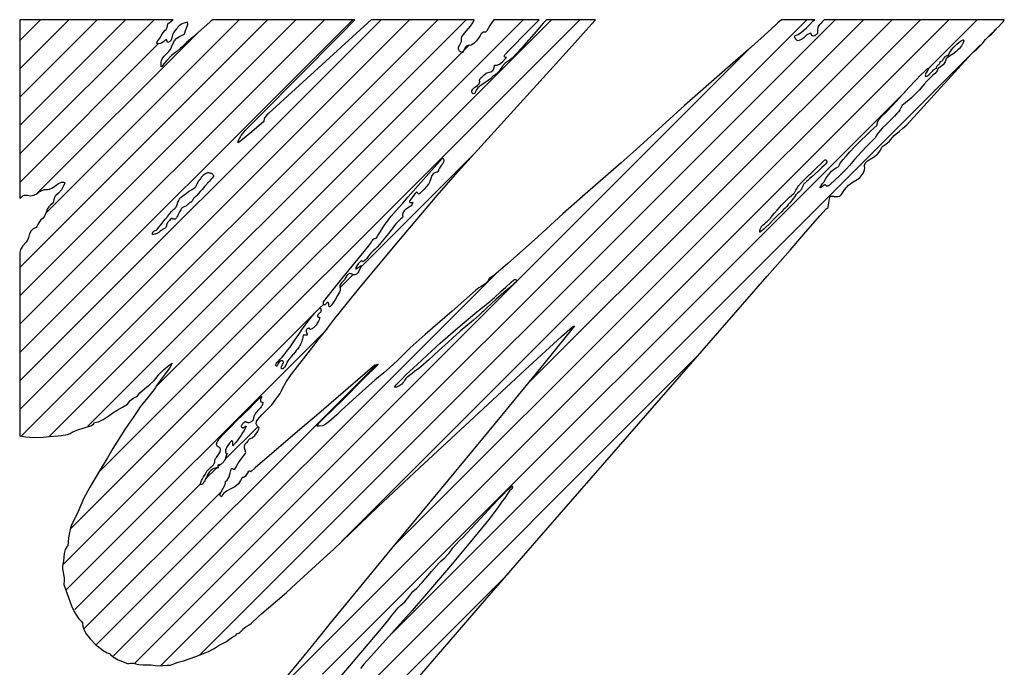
# Model space of a CAD drawing. Header units: millimetres. Extents: x 0 to 594, y 0 to 420.
# Tile 5 of 112: x 212.84 to 223.25, y 25.68 to 32.53. Entities that reach past the tile are written whole.
import ezdxf

# ---------------------------------------------------------------- set-up
doc = ezdxf.new("R2010")
doc.units = ezdxf.units.MM
doc.header["$LTSCALE"] = 0.257233
doc.layers.add('NoLayerName_001', color=7, linetype='Continuous')

msp = doc.modelspace()

# ---------------------------------------------------------------- linework, layer by layer
at = {"layer": 'NoLayerName_001', "color": 7, "linetype": 'Continuous', "lineweight": 25}
for p, q in [((212.8412, 32.3073), (213.061, 32.527)), ((212.8412, 32.0073), (213.361, 32.527)), ((212.8412, 31.7073), (213.661, 32.527)), ((212.8412, 31.4073), (213.961, 32.527)), ((212.8412, 31.1073), (214.261, 32.527)), ((212.8412, 29.9072), (215.461, 32.527)), ((212.8412, 29.6072), (215.761, 32.527)), ((212.8412, 29.3072), (216.061, 32.527)), ((212.8412, 29.0072), (216.361, 32.527)), ((212.8412, 28.7072), (216.661, 32.527)), ((212.8412, 28.4072), (216.961, 32.527)), ((212.8608, 28.1269), (217.261, 32.527)), ((213.1195, 30.4856), (215.161, 32.527)), ((213.1534, 28.1195), (217.561, 32.527)), ((213.3781, 27.1441), (218.761, 32.527)), ((213.6742, 27.7402), (218.461, 32.527)), ((214.2841, 28.6501), (218.161, 32.527)), ((214.3335, 25.6995), (221.161, 32.527)), ((214.7431, 25.8091), (221.461, 32.527)), ((215.4018, 25.2678), (222.661, 32.527)), ((216.2425, 27.0085), (221.761, 32.527)), ((216.7901, 26.9561), (222.361, 32.527)), ((217.8285, 32.4946), (217.861, 32.527)), ((218.1923, 28.6583), (222.061, 32.527)), ((222.4448, 32.0108), (222.961, 32.527)), ((213.0234, 30.6895), (214.7226, 32.3886)), ((223.096, 32.362), (223.1602, 32.4262)), ((212.8412, 30.8073), (214.3132, 32.2792)), ((213.5629, 28.2289), (217.5962, 32.2623)), ((216.7691, 26.0351), (222.9965, 32.2625)), ((214.0514, 25.7175), (220.5702, 32.2363)), ((216.0413, 25.6073), (222.1994, 31.7653)), ((216.4458, 29.9118), (217.6508, 31.1168)), ((213.8338, 25.7998), (217.8893, 29.8553)), ((216.2262, 29.6923), (216.3668, 29.8329)), ((216.0099, 29.4759), (216.054, 29.52)), ((213.3039, 26.77), (215.9676, 29.4337)), ((213.3286, 26.4947), (216.087, 29.253)), ((214.9029, 23.8689), (220.0165, 28.9825)), ((213.6511, 25.9171), (216.6146, 28.8806)), ((215.0094, 27.8754), (215.3612, 28.2272)), ((214.8064, 27.6724), (214.9205, 27.7866)), ((214.9369, 27.8029), (214.9556, 27.8216)), ((213.4231, 26.2891), (214.752, 27.618)), ((213.5232, 26.0892), (214.9763, 27.5424)), ((215.0407, 23.7067), (218.0036, 26.6696))]:
    msp.add_line(p, q, dxfattribs=at)
for points in [[(214.447, 32.3214), (214.4348, 32.3016), (214.4239, 32.293), (214.4085, 32.2853), (214.3999, 32.2978), (214.3934, 32.3189), (214.3794, 32.3117), (214.3655, 32.2963), (214.3511, 32.2842), (214.3277, 32.2758), (214.3026, 32.2726), (214.2862, 32.2777), (214.3012, 32.3044), (214.3212, 32.3301), (214.337, 32.3568), (214.3573, 32.3933), (214.3795, 32.416), (214.3888, 32.4249), (214.4013, 32.4457), (214.4063, 32.4834), (214.4212, 32.4946), (214.4577, 32.5216), (214.4623, 32.527), (212.8412, 32.527), (212.8412, 30.6415), (212.8419, 30.6407), (212.8537, 30.643), (212.8667, 30.6569), (212.8754, 30.6652), (212.8937, 30.673), (212.9064, 30.6733), (212.922, 30.67), (212.9564, 30.6654), (212.992, 30.6721), (213.0279, 30.6902), (213.0476, 30.7057), (213.074, 30.7227), (213.105, 30.7304), (213.1344, 30.7317), (213.156, 30.7338), (213.1891, 30.7502), (213.213, 30.767), (213.2524, 30.7949), (213.2814, 30.8074), (213.3085, 30.8086), (213.3153, 30.806), (213.3182, 30.8018), (213.3161, 30.7901), (213.3053, 30.7696), (213.2818, 30.7264), (213.2526, 30.6931), (213.2246, 30.6695), (213.2122, 30.6559), (213.2031, 30.627), (213.1938, 30.591), (213.1652, 30.5651), (213.1489, 30.5495), (213.1302, 30.5239), (213.1234, 30.5), (213.1219, 30.4926), (213.1077, 30.4565), (213.0878, 30.4267), (213.0661, 30.4091), (213.0544, 30.3969), (213.0342, 30.3608), (213.0227, 30.3389), (213.0163, 30.3311), (212.9831, 30.3146), (212.9602, 30.2911), (212.945, 30.2607), (212.9426, 30.2532), (212.9351, 30.223), (212.9253, 30.1947), (212.9098, 30.1761), (212.8748, 30.1354), (212.8514, 30.0983), (212.8412, 30.0668), (212.8412, 28.1283), (212.9037, 28.1148), (212.9864, 28.1088), (213.0893, 28.1126), (213.1516, 28.1192), (213.2474, 28.1283)], [(217.7417, 32.3944), (217.7244, 32.3858), (217.7153, 32.3755), (217.7063, 32.36), (217.6977, 32.3435), (217.6704, 32.3032), (217.641, 32.2747), (217.6112, 32.2586), (217.5807, 32.2539), (217.5654, 32.2489), (217.5505, 32.2318), (217.5325, 32.1985), (217.5213, 32.1815), (217.5125, 32.1792), (217.4883, 32.195), (217.4782, 32.2137), (217.4792, 32.2355), (217.4916, 32.2629), (217.5039, 32.281), (217.5092, 32.2968), (217.5103, 32.3283), (217.5105, 32.3307), (217.5147, 32.347), (217.543, 32.3838), (217.585, 32.4347), (217.6064, 32.4602), (217.6312, 32.495), (217.6437, 32.527), (216.5562, 32.527), (216.5211, 32.4955), (215.7938, 31.8312), (215.4749, 31.5383), (215.4649, 31.5301), (215.442, 31.5078), (215.4267, 31.4814), (215.4209, 31.4495), (215.293, 31.3407), (215.1792, 31.2467), (215.149, 31.2254), (215.1506, 31.2402), (215.1622, 31.2688), (215.1634, 31.2716), (215.1827, 31.3035), (215.2278, 31.3573), (215.2801, 31.4105), (215.4301, 31.5608), (215.7554, 31.8901), (216.2417, 32.3793), (216.3774, 32.5187), (216.3846, 32.527), (214.8836, 32.527), (214.8655, 32.5145), (214.8492, 32.4996), (214.6707, 32.3435), (214.6034, 32.2842), (214.5532, 32.2356), (214.5414, 32.2242), (214.5006, 32.1901), (214.4472, 32.1467), (214.3943, 32.0914), (214.3697, 32.0621), (214.3438, 32.0333), (214.335, 32.0287), (214.3358, 32.0744), (214.34, 32.0946), (214.3467, 32.1123), (214.3674, 32.1424), (214.404, 32.1765), (214.4187, 32.1904), (214.4399, 32.2182), (214.457, 32.2652)], [(214.457, 32.2652), (214.4763, 32.3027), (214.5007, 32.3306), (214.5309, 32.3492), (214.5709, 32.3699), (214.5813, 32.3792), (214.5871, 32.3882), (214.592, 32.4089), (214.5929, 32.4133), (214.6034, 32.4401), (214.611, 32.4552), (214.6176, 32.481), (214.6143, 32.5008), (214.5639, 32.4854), (214.5441, 32.4749), (214.5267, 32.4623), (214.4941, 32.4278), (214.4696, 32.3944), (214.4571, 32.3681), (214.447, 32.3214)], [(215.226, 27.6994), (215.2108, 27.6879), (215.2018, 27.6861), (215.1913, 27.6873), (215.1756, 27.6535), (215.1523, 27.6212), (215.1143, 27.5894), (215.0716, 27.5662), (215.0663, 27.5638), (215.0269, 27.5434), (214.9988, 27.5192), (214.9863, 27.5026), (214.9748, 27.4815), (214.9612, 27.4945), (214.9565, 27.5075), (214.962, 27.5189), (214.9791, 27.5474), (215.0062, 27.5977), (215.0161, 27.6279), (215.0149, 27.644), (215.034, 27.6593), (215.0509, 27.6876), (215.0656, 27.732), (215.076, 27.7754), (215.0798, 27.7826), (215.088, 27.7803), (215.1019, 27.7737), (215.1137, 27.7759), (215.1253, 27.7934), (215.1455, 27.8294), (215.1872, 27.8862), (215.225, 27.9364), (215.2313, 27.9493), (215.2272, 27.9618), (215.2264, 27.9639), (215.2165, 27.9955), (215.2156, 28.0211), (215.2241, 28.0411), (215.2325, 28.0494), (215.2444, 28.0565), (215.2523, 28.0656), (215.2644, 28.0873), (215.2714, 28.0943), (215.2996, 28.1072), (215.3279, 28.1323), (215.3545, 28.1698), (215.3688, 28.1991), (215.3721, 28.2113), (215.3658, 28.217), (215.3501, 28.2326), (215.3413, 28.2526), (215.3429, 28.2784), (215.3532, 28.2952), (215.4009, 28.3498), (215.4282, 28.3783), (215.4782, 28.4267), (215.5055, 28.4565), (215.5427, 28.5025), (215.594, 28.5729), (215.6061, 28.5951), (215.6181, 28.6265), (215.6562, 28.6967), (215.7131, 28.7775), (215.9532, 29.0874), (215.9933, 29.1389), (216.0753, 29.2412), (216.0877, 29.2539), (216.0945, 29.266), (216.1588, 29.3512), (216.4071, 29.6585), (216.8267, 30.1647), (217.2749, 30.6942), (217.4757, 30.9233), (218.6152, 32.1816), (218.9186, 32.5188), (218.9257, 32.527), (218.4081, 32.527), (218.3736, 32.49), (218.2993, 32.4036), (218.144, 32.2246), (218.0474, 32.1218), (218.0464, 32.1209), (218.0266, 32.1015), (217.9932, 32.0828), (217.9712, 32.068), (217.9457, 32.0372), (217.9229, 32.0029), (217.894, 31.9638), (217.8698, 31.9429), (217.846, 31.9345), (217.8167, 31.9032), (217.7692, 31.868), (217.7192, 31.8348), (217.6835, 31.8057), (217.6651, 31.7808), (217.6561, 31.7565), (217.65, 31.7472), (217.6346, 31.7445), (217.6221, 31.7529), (217.6198, 31.7571), (217.6185, 31.7732), (217.6294, 31.7924), (217.6529, 31.8121), (217.6783, 31.8303), (217.6961, 31.8494), (217.703, 31.8707), (217.7021, 31.8886), (217.7021, 31.889), (217.7074, 31.9048), (217.7147, 31.9123), (217.7262, 31.9192), (217.7347, 31.9284), (217.749, 31.9455)], [(221.0363, 32.3589), (221.0694, 32.3696), (221.1054, 32.3936), (221.1553, 32.4401), (221.1836, 32.4697), (221.2278, 32.5145), (221.2459, 32.527), (220.893, 32.527), (220.8545, 32.4927), (220.8342, 32.474), (220.7096, 32.36), (220.5445, 32.2132), (220.3231, 32.0168), (219.8687, 31.6186), (219.3584, 31.1561), (219.1969, 31.0137), (218.7891, 30.6558), (218.5821, 30.4729), (218.3184, 30.2328), (217.9973, 29.9462), (217.8549, 29.8255), (217.8118, 29.7938), (217.8038, 29.7909), (217.7877, 29.7608), (217.7609, 29.7343), (217.7187, 29.7069), (217.6922, 29.6913), (217.6589, 29.664), (217.4108, 29.4468), (217.1281, 29.1987), (216.9695, 29.0561), (216.9073, 28.9962), (216.8334, 28.9236), (216.7543, 28.8499), (216.6886, 28.7926), (216.5957, 28.7143), (216.3982, 28.539), (216.2382, 28.3964), (216.1915, 28.348), (216.1098, 28.2766), (216.0715, 28.2459), (216.045, 28.2336), (216.0067, 28.2284), (215.9849, 28.2286), (215.9907, 28.2473), (216.007, 28.2657), (216.0184, 28.2763), (216.1818, 28.4367), (216.2231, 28.4776), (216.4971, 28.7492), (216.6144, 28.8684), (216.6291, 28.8857), (216.6131, 28.8782), (216.5955, 28.8739), (215.9531, 28.322), (215.8281, 28.2143), (215.3305, 27.787), (215.2833, 27.7479), (215.2747, 27.752), (215.2673, 27.7525), (215.2553, 27.745), (215.226, 27.6994)], [(217.749, 31.9455), (217.7726, 31.9629), (217.8038, 31.9724), (217.82, 31.9766), (217.8415, 31.9907), (217.8559, 32.0133), (217.8611, 32.0461), (217.8842, 32.0456), (217.9111, 32.0565), (217.9435, 32.0815), (217.9788, 32.1188), (217.9867, 32.1273), (217.9803, 32.1288), (217.9646, 32.1339), (217.9607, 32.1413), (217.969, 32.1539), (218.0257, 32.2163), (218.2023, 32.3952), (218.2692, 32.4624), (218.3317, 32.527), (217.8507, 32.527), (217.83, 32.4988), (217.8106, 32.465), (217.7791, 32.4097), (217.7658, 32.3936), (217.7417, 32.3944)], [(221.3422, 32.527), (221.3232, 32.5047), (221.3115, 32.4889), (221.2974, 32.4764), (221.2954, 32.4745), (221.2803, 32.4537), (221.2722, 32.4234), (221.275, 32.3794), (221.2644, 32.371), (221.2436, 32.3568), (221.2275, 32.3533), (221.2204, 32.3555), (221.2138, 32.361), (221.2033, 32.3838), (221.1915, 32.3801), (221.1617, 32.3674), (221.1448, 32.3513), (221.126, 32.3325), (221.1034, 32.3181), (221.0691, 32.3048), (221.0573, 32.3077), (221.0412, 32.3239), (221.0326, 32.3412), (221.0326, 32.3546), (221.0363, 32.3589)], [(221.5227, 30.6743), (221.5589, 30.7295), (221.6021, 30.7758), (221.6496, 30.8124), (221.6927, 30.8364), (221.7002, 30.8399), (221.72, 30.8577), (221.7276, 30.8663), (221.758, 30.9095), (221.7717, 30.9411), (221.7728, 30.9601), (221.7704, 30.9755), (221.7712, 30.9891), (221.7812, 31.012), (221.8034, 31.0337), (221.8474, 31.0623), (221.8659, 31.0741), (221.9059, 31.1051), (221.9348, 31.1392), (221.9546, 31.1799), (221.9635, 31.1889), (221.9961, 31.2108), (222.0328, 31.2417), (222.0618, 31.2784), (222.0823, 31.3013), (222.1392, 31.3482), (222.1722, 31.3748), (222.2167, 31.416), (222.9019, 32.1662), (222.9327, 32.1934), (222.9559, 32.2142), (223.0136, 32.2721), (223.0491, 32.3178), (223.0687, 32.3388), (223.0801, 32.3475), (223.114, 32.3722), (223.1326, 32.3936), (223.1588, 32.428), (223.1995, 32.4659), (223.2054, 32.4713), (223.2337, 32.5008), (223.2477, 32.527), (221.3422, 32.527)], [(222.8099, 32.2756), (222.8052, 32.2665), (222.8038, 32.2639), (222.796, 32.2508), (222.7859, 32.2369), (222.7733, 32.2221), (222.7577, 32.2067), (222.739, 32.1907), (222.7169, 32.1741), (222.6913, 32.157), (222.6894, 32.1558), (222.6699, 32.1428), (222.6534, 32.1304), (222.6418, 32.1203), (222.6345, 32.1125), (222.6307, 32.1067), (222.6292, 32.1023), (222.6266, 32.0907), (222.6225, 32.0798), (222.6167, 32.0693), (222.6093, 32.0592), (222.6001, 32.0492), (222.5885, 32.0391), (222.575, 32.0287), (222.5654, 32.0222), (222.5618, 32.0199), (222.5528, 32.0136), (222.5468, 32.0079), (222.5428, 32.0023), (222.5403, 31.9962), (222.5369, 31.9865), (222.532, 31.9772), (222.5253, 31.9683), (222.5168, 31.9595), (222.506, 31.9504), (222.4929, 31.9408), (222.4851, 31.9345), (222.4598, 31.9099), (222.4325, 31.881), (222.4004, 31.8449), (222.3497, 31.7862)], [(222.6901, 32.2094), (222.7057, 32.2283), (222.7241, 32.2479), (222.7446, 32.2674), (222.7659, 32.2854), (222.7671, 32.2864), (222.7856, 32.3001), (222.7984, 32.308), (222.8056, 32.3113), (222.8111, 32.3124), (222.8149, 32.3119), (222.8172, 32.31), (222.8186, 32.3068), (222.8188, 32.3018), (222.8174, 32.2943), (222.8141, 32.2845), (222.814, 32.2843), (222.8099, 32.2756)], [(221.6646, 31.0503), (221.6104, 30.985), (221.5799, 30.9509), (221.5453, 30.9148), (221.5054, 30.8754), (221.4577, 30.8307), (221.4144, 30.7913), (221.399, 30.7784), (221.3886, 30.7712), (221.3815, 30.7678), (221.3763, 30.7668), (221.3724, 30.7676), (221.369, 30.7699), (221.3664, 30.7727), (221.3624, 30.7767), (221.3586, 30.7791), (221.3539, 30.7801), (221.3508, 30.7794), (221.3443, 30.7762), (221.331, 30.7678), (221.3246, 30.7635), (221.3089, 30.7539), (221.2974, 30.7479), (221.304, 30.7608), (221.3131, 30.7749), (221.3266, 30.7936), (221.3276, 30.795), (221.3386, 30.8107), (221.3586, 30.8419), (221.3762, 30.8683), (221.3919, 30.8896), (221.4071, 30.9078), (221.4224, 30.9237), (221.4382, 30.9378), (221.4546, 30.9502), (221.4718, 30.9613), (221.4902, 30.9709), (221.4937, 30.9735), (221.4974, 30.9784), (221.502, 30.9869), (221.506, 30.995), (221.5107, 31.0035), (221.525, 31.0236), (221.5461, 31.0505), (221.5756, 31.0851), (221.6149, 31.1287), (221.665, 31.1816), (221.7256, 31.2431), (221.794, 31.3104), (221.8374, 31.3518), (221.8993, 31.4094), (221.901, 31.4113), (221.9023, 31.4132), (221.9037, 31.4177), (221.9046, 31.4253), (221.9046, 31.4254), (221.9059, 31.4347), (221.9086, 31.4445), (221.9135, 31.4554), (221.9212, 31.4679), (221.9324, 31.4825), (221.9395, 31.4907), (221.9478, 31.4995), (222.0018, 31.5539), (222.0623, 31.6172), (222.1351, 31.6955), (222.1787, 31.7429), (222.2395, 31.8088), (222.3118, 31.886), (222.3663, 31.9426), (222.4029, 31.979), (222.4252, 31.9997), (222.4375, 32.0099), (222.4436, 32.0138), (222.4462, 32.0146), (222.445, 32.0071), (222.4421, 31.9994), (222.4371, 31.9907), (222.429, 31.9794), (222.4273, 31.9771), (222.4202, 31.9667), (222.4158, 31.9582), (222.4132, 31.9504), (222.4123, 31.9426), (222.4131, 31.9346), (222.4142, 31.9303), (222.4158, 31.9259), (222.4274, 31.9305), (222.4383, 31.9368), (222.4492, 31.9448), (222.4606, 31.9553), (222.4746, 31.97), (222.488, 31.9843), (222.4995, 31.9951), (222.5104, 32.0033), (222.5213, 32.0098), (222.5328, 32.0146), (222.5312, 32.0224), (222.5312, 32.0257), (222.5316, 32.0287), (222.5335, 32.0337), (222.5369, 32.0382), (222.5424, 32.0428), (222.5501, 32.0483), (222.557, 32.0538), (222.5621, 32.0596), (222.5659, 32.0662), (222.5684, 32.0742), (222.5691, 32.0788), (222.5695, 32.084), (222.578, 32.0856), (222.5851, 32.0887), (222.5914, 32.0932), (222.5973, 32.0994), (222.6032, 32.1079), (222.6113, 32.1216), (222.6116, 32.1221), (222.6176, 32.1308), (222.6234, 32.1371), (222.6297, 32.1417), (222.6368, 32.1448), (222.6452, 32.1466), (222.6551, 32.1467), (222.6601, 32.1604), (222.6675, 32.1753), (222.6774, 32.1917), (222.6901, 32.2094)], [(222.3497, 31.7862), (222.3191, 31.7522), (222.2924, 31.7245), (222.2675, 31.7007), (222.2396, 31.6764), (222.2075, 31.6502), (222.1679, 31.6195), (222.1646, 31.616), (222.1617, 31.6107), (222.1585, 31.6021), (222.1576, 31.5996), (222.1549, 31.5935), (222.1428, 31.5742), (222.1279, 31.5536), (222.1097, 31.5313), (222.0873, 31.5066), (222.0591, 31.4778), (222.0203, 31.4403), (221.9915, 31.4126), (221.9611, 31.3823), (221.938, 31.3576), (221.9199, 31.3362), (221.9055, 31.3169), (221.8941, 31.2992), (221.8854, 31.2828), (221.8827, 31.2791), (221.871, 31.2664), (221.8353, 31.2304), (221.7921, 31.1869), (221.7411, 31.1344), (221.6989, 31.0891), (221.6646, 31.0503)], [(216.053, 29.5441), (216.1314, 29.6428), (216.2606, 29.8033), (216.4511, 30.0386), (216.5272, 30.1331), (216.5488, 30.1607), (216.5522, 30.1655), (216.5611, 30.1814), (216.5696, 30.1934), (216.5776, 30.2022), (216.5851, 30.2083), (216.5923, 30.2124), (216.5992, 30.2148), (216.6065, 30.2161), (216.6088, 30.2165), (216.612, 30.2176), (216.6139, 30.2196), (216.627, 30.2442), (216.6461, 30.2765), (216.6712, 30.3159), (216.7011, 30.3599), (216.7174, 30.3826), (216.7457, 30.4204), (216.7687, 30.4491), (216.8215, 30.5109), (216.889, 30.5879), (216.9474, 30.6538), (217.0519, 30.7725), (217.2775, 31.0286), (217.3093, 31.0644), (217.31, 31.0652), (217.3159, 31.0592), (217.3181, 31.0562), (217.3199, 31.053), (217.3223, 31.0466), (217.3231, 31.0396), (217.3224, 31.032), (217.32, 31.0233), (217.3156, 31.0131), (217.3085, 31.0007), (217.2975, 30.9841), (217.2901, 30.9736), (217.2783, 30.9561), (217.2705, 30.9427), (217.2655, 30.9317), (217.2625, 30.9221), (217.2613, 30.9136), (217.2491, 30.9135), (217.2385, 30.912), (217.2292, 30.909), (217.221, 30.9048), (217.2137, 30.8993), (217.2071, 30.8923), (217.201, 30.8836), (217.1953, 30.8727), (217.1895, 30.8586), (217.1828, 30.8387), (217.182, 30.8363), (217.1755, 30.817), (217.1697, 30.8031), (217.1639, 30.7923), (217.1591, 30.7859), (217.1395, 30.763), (217.1148, 30.7354), (217.0867, 30.7053), (217.0695, 30.6882), (217.061, 30.6808), (217.0555, 30.685), (217.0496, 30.6912), (217.0493, 30.6916), (217.0427, 30.6988), (217.0372, 30.7035), (217.0305, 30.6982), (217.0202, 30.6878), (217.0056, 30.6708), (216.9876, 30.6475), (216.9771, 30.633), (216.9656, 30.6155), (216.9612, 30.6075), (216.9604, 30.605), (216.9611, 30.6002), (216.9619, 30.5984), (216.963, 30.5968), (216.9661, 30.5945), (216.9706, 30.5931), (216.9767, 30.5928), (216.985, 30.594), (216.9952, 30.5968), (216.9971, 30.5975), (216.9942, 30.5867), (216.99, 30.5771), (216.9844, 30.5683), (216.9774, 30.56), (216.9685, 30.552), (216.9571, 30.5437), (216.9415, 30.5341), (216.9387, 30.5325), (216.9252, 30.5238), (216.9143, 30.5149), (216.9056, 30.5058), (216.8989, 30.4967), (216.8939, 30.4874), (216.8906, 30.478), (216.8887, 30.4685), (216.8883, 30.4589), (216.889, 30.4492), (216.8898, 30.4435), (216.89, 30.4405), (216.8888, 30.4382), (216.8837, 30.4325), (216.8711, 30.4205), (216.8397, 30.3929)], [(220.7318, 30.3854), (220.741, 30.3939), (220.758, 30.4111), (220.7757, 30.4301), (220.7952, 30.4521), (220.819, 30.4801), (220.8458, 30.512), (220.8701, 30.5405), (220.8918, 30.5648), (220.9127, 30.5872), (220.9335, 30.6084), (220.9547, 30.6289), (220.9766, 30.6489), (220.9995, 30.6687), (221.0235, 30.6884), (221.0275, 30.6921), (221.031, 30.6964), (221.0343, 30.7019), (221.0383, 30.7098), (221.0446, 30.7235), (221.0506, 30.7354), (221.0573, 30.7472), (221.0651, 30.7594), (221.0744, 30.7722), (221.0852, 30.7858), (221.0901, 30.791), (221.1162, 30.8174), (221.1851, 30.8857), (221.2013, 30.9017), (221.2665, 30.9654), (221.3103, 31.0074), (221.3355, 31.0309), (221.3477, 31.0418), (221.3527, 31.0457), (221.3538, 31.0463), (221.3549, 31.0467), (221.3572, 31.0469), (221.3596, 31.0463), (221.3621, 31.0448), (221.3648, 31.0423), (221.3675, 31.0385), (221.3701, 31.0336), (221.3709, 31.0315), (221.3726, 31.0261), (221.3733, 31.0213), (221.3732, 31.0175), (221.3726, 31.0163), (221.3699, 31.0127), (221.3625, 31.0046), (221.3469, 30.9888), (221.3202, 30.963), (221.2823, 30.9275), (221.2474, 30.8956), (221.2149, 30.8667), (221.1924, 30.8475)], [(214.6573, 30.7294), (214.6885, 30.7498), (214.6922, 30.7523), (214.6952, 30.7543), (214.6982, 30.7573), (214.7015, 30.7616), (214.7051, 30.7675), (214.7096, 30.7761), (214.717, 30.7916), (214.723, 30.8033), (214.7286, 30.8132), (214.7343, 30.8219), (214.7402, 30.8297), (214.7463, 30.8367), (214.7509, 30.8421), (214.7551, 30.848), (214.7597, 30.8554), (214.7632, 30.8613), (214.7676, 30.8678), (214.7724, 30.8739), (214.7782, 30.8799), (214.7852, 30.8862), (214.7939, 30.8929), (214.8046, 30.9002), (214.8178, 30.9082), (214.8237, 30.9093), (214.8306, 30.9098), (214.8359, 30.9097), (214.8435, 30.909), (214.8509, 30.9076), (214.8579, 30.9055), (214.8643, 30.903), (214.8702, 30.8999), (214.8753, 30.8964), (214.8798, 30.8925), (214.8836, 30.8883), (214.8868, 30.8837), (214.8894, 30.8788), (214.8913, 30.8735), (214.8905, 30.8712), (214.8883, 30.8672), (214.8837, 30.8607), (214.8757, 30.8507), (214.8629, 30.8358), (214.8437, 30.8145)], [(214.8437, 30.8145), (214.7983, 30.7657), (214.7821, 30.7479), (214.7685, 30.7323), (214.7495, 30.7102), (214.7285, 30.6861), (214.7128, 30.6688), (214.7014, 30.657), (214.6934, 30.6494), (214.688, 30.645), (214.6846, 30.6427), (214.6824, 30.6419)], [(221.1924, 30.8475), (221.188, 30.8434), (221.1858, 30.8412), (221.171, 30.8271), (221.1578, 30.8151), (221.1469, 30.8061), (221.1383, 30.7997), (221.1318, 30.7956), (221.1302, 30.7942), (221.1281, 30.7913), (221.1253, 30.7858), (221.1212, 30.776), (221.1145, 30.7592), (221.1088, 30.7459), (221.1036, 30.7353), (221.0987, 30.7267), (221.0939, 30.7198), (221.0792, 30.708), (221.0645, 30.6952), (221.0636, 30.6945), (221.0518, 30.6834), (221.0474, 30.6786), (221.0435, 30.6734), (221.032, 30.6571), (221.0159, 30.6349), (220.9992, 30.6128), (220.9821, 30.5915), (220.9649, 30.5713), (220.9478, 30.5524), (220.9309, 30.5347), (220.9142, 30.5184), (220.8956, 30.5004), (220.8577, 30.4625), (220.8054, 30.4099), (220.7612, 30.366), (220.7289, 30.3346), (220.7057, 30.3129), (220.6894, 30.2984), (220.6786, 30.2895), (220.6716, 30.2845), (220.6675, 30.2821), (220.6651, 30.2813), (220.6647, 30.2897), (220.6651, 30.2977), (220.6663, 30.3054), (220.6684, 30.3129), (220.6712, 30.3202), (220.6749, 30.3275), (220.6794, 30.3348), (220.6851, 30.3422), (220.692, 30.3499), (220.7005, 30.3583), (220.7114, 30.3681), (220.7318, 30.3854)], [(214.5143, 30.5963), (214.5188, 30.6086), (214.523, 30.6183), (214.5271, 30.6263), (214.5311, 30.6329), (214.5353, 30.6384), (214.5395, 30.6429), (214.5485, 30.6511), (214.5612, 30.6615), (214.5781, 30.6744), (214.5998, 30.6902), (214.6265, 30.7088), (214.6573, 30.7294)], [(214.6824, 30.6419), (214.6787, 30.6359), (214.6743, 30.6276), (214.6725, 30.6242), (214.6683, 30.6164), (214.6646, 30.6106), (214.661, 30.6061), (214.6572, 30.6024), (214.6533, 30.5994), (214.649, 30.5971), (214.6443, 30.5954), (214.6391, 30.5942), (214.628, 30.5828), (214.6191, 30.5739), (214.6113, 30.5668), (214.6037, 30.5608), (214.596, 30.5555), (214.5882, 30.551), (214.58, 30.5471), (214.5714, 30.5438), (214.5623, 30.5411), (214.5531, 30.5297), (214.5447, 30.518), (214.537, 30.5061), (214.5298, 30.4939), (214.5229, 30.4808), (214.5159, 30.4663), (214.5121, 30.4579), (214.5063, 30.4457), (214.5021, 30.4377), (214.4984, 30.4319), (214.4948, 30.4275), (214.4913, 30.4241), (214.4876, 30.4215), (214.4836, 30.4195), (214.4815, 30.4188), (214.4792, 30.4182), (214.4742, 30.4175), (214.4685, 30.4175), (214.4619, 30.4182), (214.454, 30.4199), (214.4532, 30.4206), (214.4526, 30.4214), (214.452, 30.4231), (214.452, 30.425), (214.4526, 30.4277), (214.4534, 30.4301), (214.454, 30.4329), (214.4411, 30.4218), (214.431, 30.4127), (214.4231, 30.4049), (214.4165, 30.3976), (214.4108, 30.3903), (214.4059, 30.3827), (214.4016, 30.3748), (214.3977, 30.3663), (214.3944, 30.3571), (214.394, 30.3549), (214.394, 30.3548), (214.3936, 30.3495), (214.3929, 30.3448), (214.3917, 30.3404), (214.3897, 30.3361), (214.387, 30.3318), (214.3835, 30.3275), (214.3789, 30.3233), (214.3732, 30.319), (214.3662, 30.3147), (214.3577, 30.3105), (214.3508, 30.307), (214.3438, 30.3028), (214.3364, 30.2974), (214.3273, 30.2901), (214.3199, 30.2839), (214.3116, 30.2775), (214.3041, 30.2724), (214.2969, 30.2682), (214.2895, 30.2647), (214.2817, 30.2618), (214.2734, 30.2596), (214.2645, 30.2579), (214.2547, 30.2568), (214.2494, 30.2565), (214.2439, 30.2564), (214.2436, 30.2625), (214.244, 30.2679), (214.2451, 30.2727), (214.2467, 30.2769), (214.249, 30.2807), (214.2519, 30.2841), (214.2556, 30.2874), (214.2602, 30.2905), (214.2661, 30.2938), (214.2746, 30.2978), (214.2747, 30.2978), (214.283, 30.3018), (214.289, 30.3051), (214.2938, 30.3084), (214.2953, 30.31), (214.3029, 30.3195)], [(214.3029, 30.3195), (214.3465, 30.3754), (214.3789, 30.4164), (214.4061, 30.45), (214.4285, 30.4767), (214.4464, 30.4973), (214.4605, 30.5126), (214.4713, 30.5235), (214.4794, 30.531), (214.4854, 30.5358), (214.4887, 30.5386), (214.4919, 30.5423), (214.4952, 30.5472), (214.4986, 30.5536), (214.5022, 30.5619), (214.5064, 30.5731), (214.5143, 30.5963)], [(216.8953, 25.3845), (217.754, 26.3809), (217.8964, 26.5459), (218.3061, 27.0203), (220.0548, 29.0271), (220.7412, 29.814), (220.9835, 30.0907), (221.1064, 30.2333), (221.1285, 30.2591), (221.297, 30.4525), (221.3661, 30.5256), (221.3851, 30.5411), (221.3859, 30.5486), (221.3993, 30.6329), (221.4069, 30.6613), (221.4427, 30.6595), (221.4492, 30.6588), (221.4872, 30.6566), (221.5094, 30.6616), (221.5227, 30.6743)], [(216.8397, 30.3929), (216.8327, 30.3863), (216.8162, 30.3673), (216.7909, 30.3357), (216.7517, 30.2847), (216.7076, 30.2277), (216.6728, 30.1843), (216.6435, 30.1498), (216.6184, 30.1221), (216.5968, 30.1002), (216.5781, 30.0832), (216.5655, 30.0714), (216.5522, 30.0568), (216.5365, 30.0376), (216.5244, 30.0221), (216.5087, 30.0029), (216.4955, 29.9884), (216.4831, 29.9768), (216.4709, 29.9673), (216.4664, 29.9693), (216.462, 29.9728), (216.4569, 29.9775), (216.4526, 29.9803), (216.4404, 29.9672), (216.4318, 29.9584), (216.4194, 29.9451), (216.4104, 29.9337), (216.4036, 29.9231), (216.3985, 29.9125), (216.395, 29.9018), (216.393, 29.8905), (216.4009, 29.8936), (216.4095, 29.8986), (216.4198, 29.9064), (216.4243, 29.9099), (216.4356, 29.9186), (216.4449, 29.9244), (216.4536, 29.9283), (216.442, 29.9029), (216.4304, 29.8788), (216.4215, 29.8626), (216.4137, 29.851), (216.4066, 29.8427), (216.3997, 29.8368), (216.3929, 29.8327), (216.3859, 29.8303), (216.3822, 29.8297), (216.3783, 29.8295), (216.3702, 29.8302), (216.3611, 29.8328), (216.3508, 29.8375), (216.3468, 29.8394), (216.3429, 29.8408), (216.3355, 29.8422), (216.3284, 29.842), (216.3216, 29.8403), (216.3149, 29.8371), (216.3082, 29.8321), (216.3017, 29.8254), (216.2954, 29.8169), (216.29, 29.8073), (216.2829, 29.7907)], [(216.2829, 29.7907), (216.2774, 29.7817), (216.2695, 29.7717), (216.2577, 29.7591), (216.2571, 29.7584), (216.2437, 29.7443), (216.2348, 29.7336), (216.2285, 29.7241), (216.2242, 29.7151), (216.2238, 29.712), (216.2245, 29.7038), (216.2273, 29.6859), (216.2273, 29.6859), (216.2293, 29.6717), (216.2296, 29.6653), (216.2286, 29.6626), (216.221, 29.6473), (216.2004, 29.6099), (216.1777, 29.5712), (216.1583, 29.5404), (216.1432, 29.5186), (216.1322, 29.5046), (216.1246, 29.4965), (216.1194, 29.4924), (216.1159, 29.491), (216.1127, 29.4945)], [(216.9223, 28.7316), (216.9098, 28.712), (216.8998, 28.6981), (216.8896, 28.6857), (216.8793, 28.675), (216.8688, 28.6658), (216.8581, 28.6581), (216.8472, 28.6518), (216.8362, 28.6469), (216.8249, 28.6433), (216.8132, 28.641), (216.8012, 28.64), (216.8031, 28.6438), (216.8085, 28.6515), (216.8202, 28.6654), (216.8414, 28.6883), (216.8759, 28.7236), (216.9275, 28.7743), (216.9989, 28.8424), (217.0901, 28.9275), (217.1975, 29.0258), (217.2867, 29.1061), (217.396, 29.203), (217.4949, 29.289), (217.58, 29.3615), (217.6502, 29.4198), (217.7063, 29.465), (217.7496, 29.4985), (217.7735, 29.5174), (217.8087, 29.5469), (217.8587, 29.5905), (217.9278, 29.6524), (217.9791, 29.6988), (218.0369, 29.7509), (218.0618, 29.7726), (218.0711, 29.78), (218.0737, 29.7811), (218.0774, 29.7811), (218.0824, 29.7797), (218.0877, 29.777), (218.0922, 29.7735), (218.0949, 29.7701), (218.0961, 29.767), (218.0956, 29.7656), (218.0925, 29.7616), (218.0833, 29.7521), (218.0621, 29.7325), (218.0201, 29.6952), (217.9579, 29.6412), (217.8768, 29.5706), (217.8202, 29.5203), (217.7803, 29.4836), (217.7531, 29.4573), (217.7355, 29.439)], [(215.6168, 28.9594), (215.6355, 28.9824), (215.6551, 29.0075), (215.6758, 29.0351), (215.6983, 29.066), (215.7235, 29.1017), (215.754, 29.1458), (215.7912, 29.2002), (215.8228, 29.2461), (215.8487, 29.2828), (215.8716, 29.3145), (215.8928, 29.3428), (215.9127, 29.3685), (215.9318, 29.3922), (215.9503, 29.4141), (215.9577, 29.4228), (215.9714, 29.4384), (215.9824, 29.4504), (215.9922, 29.4603), (216.0013, 29.4687), (216.0097, 29.4758), (216.0119, 29.4772), (216.0139, 29.4778), (216.0158, 29.4778), (216.0175, 29.4771), (216.0193, 29.4757), (216.0209, 29.4736), (216.0226, 29.4704), (216.024, 29.4663), (216.0252, 29.4611), (216.0258, 29.4553), (216.0259, 29.4533), (216.0257, 29.4483), (216.025, 29.4444), (216.0236, 29.4403), (216.0216, 29.4362), (216.0187, 29.4319), (216.015, 29.4273), (216.0101, 29.4223), (216.0032, 29.4159), (216.003, 29.4157), (215.9969, 29.4101), (215.9932, 29.406), (215.9907, 29.4027), (215.9891, 29.3998), (215.9883, 29.3972), (215.9881, 29.3946), (215.9883, 29.3933), (215.9886, 29.3921), (215.9896, 29.3899), (215.9912, 29.388), (215.9934, 29.3863), (215.9965, 29.3846), (216.001, 29.3828), (216.0029, 29.3821), (216.0074, 29.3803), (216.0105, 29.3787), (216.0126, 29.377), (216.0141, 29.3751), (216.0116, 29.3687), (216.005, 29.3531), (215.9988, 29.3395), (215.9926, 29.3275), (215.9865, 29.3167), (215.9802, 29.307), (215.9739, 29.2981), (215.9673, 29.2901), (215.9606, 29.2828), (215.9537, 29.2762), (215.9465, 29.2702), (215.939, 29.2648), (215.9313, 29.2599), (215.9231, 29.2555), (215.9146, 29.2517), (215.9121, 29.2528), (215.91, 29.2543), (215.9083, 29.2563), (215.9065, 29.2591), (215.9059, 29.2602), (215.9043, 29.2625), (215.9027, 29.2641), (215.9008, 29.2652), (215.8996, 29.2656), (215.8983, 29.2658), (215.8959, 29.2658), (215.8931, 29.2651), (215.8896, 29.2636), (215.8855, 29.2612), (215.881, 29.2578), (215.8766, 29.2536), (215.8763, 29.2533), (215.8726, 29.2491), (215.8701, 29.2453), (215.8686, 29.2422), (215.8679, 29.2398), (215.8678, 29.236), (215.8682, 29.232), (215.8693, 29.2278), (215.8711, 29.2229), (215.8741, 29.2167), (215.8744, 29.2159), (215.8773, 29.2099), (215.8789, 29.2055), (215.8798, 29.2017), (215.8801, 29.1984), (215.8797, 29.1952), (215.8788, 29.1922), (215.8755, 29.1909), (215.8716, 29.1901), (215.867, 29.1898), (215.8611, 29.19), (215.8483, 29.1911)], [(216.1127, 29.4945), (216.1105, 29.4993), (216.109, 29.5058), (216.1082, 29.5154), (216.1081, 29.5173), (216.1072, 29.525), (216.1057, 29.5299), (216.1034, 29.5333), (216.1001, 29.5355), (216.0953, 29.5364), (216.0912, 29.5359), (216.0872, 29.5339), (216.0831, 29.5301), (216.078, 29.5236), (216.0776, 29.5231), (216.0726, 29.5165), (216.0688, 29.513), (216.0653, 29.5112), (216.0616, 29.5111), (216.0575, 29.5126), (216.0559, 29.5138), (216.0546, 29.5151), (216.0531, 29.5185), (216.0526, 29.5232), (216.0531, 29.5312), (216.0535, 29.5374), (216.053, 29.5441)], [(217.6366, 29.3514), (217.4983, 29.2324), (217.4164, 29.1612), (217.3685, 29.1186), (217.268, 29.0262)], [(217.7355, 29.439), (217.7271, 29.4309), (217.7006, 29.407), (217.6366, 29.3514)], [(216.1573, 26.9251), (216.4275, 27.1872), (216.628, 27.3777), (217.0685, 27.7881), (217.7398, 28.4137), (218.185, 28.8261), (218.5676, 29.1756), (218.6853, 29.2785), (218.7034, 29.2918), (218.6627, 29.2385), (218.3792, 28.8876), (217.9824, 28.4007), (217.5499, 27.8768), (216.8042, 26.974), (216.1227, 26.1447), (215.9817, 25.9691), (215.8456, 25.7999), (215.4021, 25.2661)], [(215.8483, 29.1911), (215.8418, 29.1913), (215.8366, 29.1911), (215.8351, 29.1779), (215.833, 29.1651), (215.8303, 29.1526), (215.827, 29.1403), (215.8231, 29.1282), (215.8185, 29.1162), (215.8134, 29.1043), (215.8075, 29.0925), (215.8009, 29.0805), (215.7935, 29.0683), (215.7851, 29.0557), (215.7756, 29.0425), (215.7646, 29.0283), (215.7514, 29.0122), (215.734, 28.9919), (215.7257, 28.9822), (215.7092, 28.9629), (215.6965, 28.9473), (215.6859, 28.9335), (215.6767, 28.9207), (215.6687, 28.9085), (215.6669, 28.905), (215.663, 28.8963), (215.6628, 28.8957), (215.6567, 28.882), (215.6514, 28.8709), (215.6465, 28.8618), (215.642, 28.8545), (215.6379, 28.8487), (215.634, 28.8442), (215.6304, 28.8408), (215.627, 28.8384), (215.6239, 28.8367), (215.6209, 28.8358), (215.6179, 28.8356), (215.615, 28.836), (215.612, 28.837), (215.609, 28.8388), (215.6059, 28.8414), (215.6063, 28.847), (215.6072, 28.8527), (215.6088, 28.8587), (215.6112, 28.8651), (215.6144, 28.8722), (215.6188, 28.8806), (215.6201, 28.8829), (215.6246, 28.8912), (215.6271, 28.8967), (215.6286, 28.9009), (215.6293, 28.9043), (215.6294, 28.9073), (215.6288, 28.9098), (215.6277, 28.9122), (215.6259, 28.9144), (215.6234, 28.9164), (215.6199, 28.9184), (215.6156, 28.92), (215.6136, 28.9205), (215.6116, 28.9209), (215.6078, 28.9211), (215.6041, 28.9207), (215.6005, 28.9197), (215.5969, 28.918), (215.5933, 28.9157), (215.5897, 28.9125), (215.586, 28.9085), (215.5822, 28.9034), (215.5783, 28.8972), (215.574, 28.8894), (215.5662, 28.8733)], [(215.5465, 28.8815), (215.5468, 28.8832), (215.5481, 28.8859), (215.5509, 28.89), (215.5558, 28.8962), (215.5635, 28.905), (215.575, 28.9171), (215.5913, 28.9336), (215.6011, 28.9433), (215.6125, 28.9547), (215.6168, 28.9594)], [(217.268, 29.0262), (217.1652, 28.932), (217.1073, 28.8798), (217.0805, 28.8565), (217.0589, 28.8392), (217.0148, 28.8055), (216.99, 28.7867), (216.9467, 28.7537), (216.9302, 28.7405), (216.9258, 28.7364), (216.9223, 28.7316)], [(213.2474, 28.1283), (213.2789, 28.1315), (213.3469, 28.1415), (213.3761, 28.1532), (213.3956, 28.165), (213.4443, 28.1878), (213.5338, 28.2134), (213.5939, 28.2324), (213.6202, 28.2495), (213.6278, 28.2605), (213.6334, 28.2665), (213.6732, 28.2765), (213.7219, 28.3005), (213.7866, 28.3436), (213.8263, 28.3715), (213.8705, 28.3975), (213.9285, 28.4291), (213.9797, 28.4632), (213.9912, 28.4747), (214.0098, 28.5021), (214.0357, 28.5219), (214.0702, 28.5386), (214.0732, 28.5401), (214.0856, 28.55), (214.1115, 28.581), (214.1645, 28.6272), (214.2164, 28.6685), (214.2642, 28.7108), (214.2851, 28.7374), (214.3117, 28.7746), (214.3617, 28.8254), (214.4224, 28.8757), (214.4519, 28.8955), (214.4228, 28.8435), (214.3902, 28.7949), (214.3308, 28.7142), (214.291, 28.6637), (214.2753, 28.6383), (214.2613, 28.6171), (214.1818, 28.5159), (214.1437, 28.4688), (214.1043, 28.418), (214.1027, 28.4157), (214.0419, 28.3199), (213.9912, 28.2495), (213.9541, 28.195), (213.8264, 27.9938), (213.7691, 27.8954)], [(215.5662, 28.8733), (215.5636, 28.8684), (215.5618, 28.8658), (215.5604, 28.8645), (215.5594, 28.8641), (215.5579, 28.8641), (215.5566, 28.8642), (215.5542, 28.8648), (215.5521, 28.866), (215.5503, 28.8678), (215.5488, 28.8701), (215.5476, 28.8731), (215.5468, 28.8766), (215.5464, 28.8803), (215.5465, 28.8815)], [(214.9026, 27.8521), (214.9029, 27.8594), (214.9036, 27.8661), (214.9052, 27.8726), (214.9075, 27.879), (214.9108, 27.8854), (214.9151, 27.8919), (214.9206, 27.8983), (214.9286, 27.9076), (214.9365, 27.9182), (214.9437, 27.9293), (214.95, 27.9405), (214.955, 27.951), (214.9586, 27.9607), (214.961, 27.9692), (214.9622, 27.9765), (214.9625, 27.9828), (214.9619, 27.9881), (214.9607, 27.9926), (214.9586, 27.9966), (214.9558, 28.0003), (214.9519, 28.004), (214.9466, 28.0078), (214.9407, 28.0116), (214.9344, 28.0158), (214.9299, 28.0195), (214.9267, 28.023), (214.9244, 28.0268), (214.9229, 28.0309), (214.9222, 28.0355), (214.9224, 28.0408), (214.9236, 28.047), (214.926, 28.0543), (214.9297, 28.0624), (214.9348, 28.0715), (214.9417, 28.082), (214.9507, 28.094), (214.9622, 28.108), (214.9758, 28.1236), (214.9915, 28.1406), (215.0194, 28.1696), (215.0652, 28.2158), (215.1378, 28.2879), (215.2006, 28.3499), (215.2721, 28.4208), (215.3115, 28.4606), (215.332, 28.4819), (215.3429, 28.4933), (215.36, 28.5103), (215.3767, 28.5257), (215.3927, 28.5394), (215.3934, 28.5403), (215.3938, 28.541), (215.3948, 28.5422), (215.3959, 28.5426), (215.3981, 28.5426), (215.396, 28.5357), (215.3925, 28.5267), (215.3918, 28.5249), (215.3886, 28.5165), (215.3867, 28.5096), (215.3857, 28.5032), (215.3855, 28.4969), (215.3862, 28.4906), (215.3881, 28.4887), (215.3909, 28.4871), (215.395, 28.4858), (215.397, 28.4853), (215.4025, 28.4839), (215.406, 28.4825), (215.4084, 28.4808), (215.41, 28.4787), (215.4096, 28.4715), (215.4083, 28.4643), (215.406, 28.4569), (215.4028, 28.4493), (215.3983, 28.4413), (215.3926, 28.4326), (215.385, 28.4229), (215.375, 28.4113)], [(215.375, 28.4113), (215.3584, 28.3932), (215.3465, 28.3799), (215.3376, 28.3689), (215.3305, 28.3591), (215.3248, 28.35), (215.3204, 28.3412), (215.317, 28.3327), (215.3146, 28.3244), (215.3131, 28.316), (215.3125, 28.3076), (215.312, 28.3035), (215.3105, 28.2991), (215.308, 28.2943), (215.3043, 28.2892), (215.2993, 28.2839), (215.2931, 28.2787), (215.2888, 28.2757), (215.2814, 28.2713), (215.274, 28.268), (215.267, 28.2658), (215.2607, 28.2646), (215.2551, 28.2643), (215.2514, 28.2649), (215.2471, 28.2664), (215.2417, 28.2691), (215.2387, 28.2707), (215.2335, 28.2733), (215.2295, 28.2747), (215.226, 28.2752), (215.2235, 28.2747), (215.22, 28.2731), (215.215, 28.2699), (215.2084, 28.2645), (215.2004, 28.2568), (215.1958, 28.2518), (215.1892, 28.2438), (215.1851, 28.2379), (215.1832, 28.2341), (215.1826, 28.2318), (215.1829, 28.2278), (215.184, 28.2238), (215.186, 28.2201), (215.1881, 28.2174), (215.1912, 28.2148), (215.1945, 28.2131), (215.1978, 28.2124), (215.2018, 28.2125), (215.2056, 28.2134), (215.2096, 28.2152), (215.2141, 28.2182), (215.2198, 28.2228), (215.2208, 28.2236), (215.2252, 28.227), (215.2287, 28.2288), (215.2317, 28.2297), (215.2346, 28.2297), (215.2228, 28.2057), (215.2099, 28.1816), (215.196, 28.1575), (215.181, 28.1333), (215.1649, 28.1092), (215.1477, 28.085)], [(215.0602, 28.0499), (215.0423, 28.0249), (215.0343, 28.0128), (215.0282, 28.0024), (215.0236, 27.9931), (215.0203, 27.9847), (215.0181, 27.977), (215.017, 27.9698), (215.0167, 27.9663), (215.0167, 27.9591), (215.0175, 27.9533), (215.0189, 27.9488), (215.0208, 27.9453), (215.0231, 27.9427), (215.0259, 27.9409), (215.0293, 27.9398), (215.0332, 27.9395), (215.0248, 27.9138), (215.024, 27.9111), (215.018, 27.894), (215.0126, 27.8806), (215.0073, 27.8693), (215.0019, 27.8598), (214.9964, 27.8515), (214.9905, 27.8444), (214.9844, 27.8382), (214.9779, 27.8328), (214.9709, 27.8282), (214.9634, 27.8244), (214.9553, 27.8213), (214.9465, 27.8189), (214.9369, 27.8173), (214.936, 27.8139), (214.936, 27.8099), (214.9367, 27.8047), (214.937, 27.8026), (214.9379, 27.797), (214.9379, 27.793), (214.9372, 27.7897), (214.9358, 27.7868)], [(215.1477, 28.085), (215.1295, 28.0608), (215.1166, 28.0446), (215.1128, 28.0394), (215.1086, 28.0339), (215.1052, 28.0301), (215.1018, 28.0276), (215.0985, 28.0259), (215.0949, 28.0251), (215.0939, 28.029), (215.0935, 28.0342), (215.0938, 28.0415), (215.0944, 28.0494), (215.0947, 28.057), (215.0943, 28.0622), (215.0934, 28.0659), (215.092, 28.0687), (215.0901, 28.0707), (215.0889, 28.0715), (215.0875, 28.0721), (215.0842, 28.0728), (215.0798, 28.0727), (215.0773, 28.072), (215.0748, 28.0703), (215.0719, 28.0674), (215.0684, 28.0627), (215.0645, 28.0566), (215.0602, 28.0499)], [(213.7691, 27.8954), (213.6959, 27.7761), (213.5809, 27.5828), (213.5155, 27.4608), (213.4872, 27.395), (213.4604, 27.3277), (213.4006, 27.2033), (213.3924, 27.1932), (213.3787, 27.1547), (213.3608, 27.068), (213.3574, 27.0445), (213.3509, 26.9641), (213.3377, 26.9525), (213.3229, 26.9235), (213.3122, 26.8844), (213.3085, 26.845), (213.3059, 26.8014), (213.2985, 26.773), (213.2926, 26.7413), (213.2933, 26.7227), (213.2977, 26.6999), (213.3114, 26.6269), (213.3111, 26.583), (213.3089, 26.5691), (213.3085, 26.5537), (213.3412, 26.4569), (213.3876, 26.3308), (213.4242, 26.2551), (213.4446, 26.2228), (213.4677, 26.1921), (213.4891, 26.1713), (213.4917, 26.169), (213.5037, 26.1516), (213.51, 26.1142), (213.5179, 26.0819), (213.5414, 26.0372), (213.5856, 25.9791), (213.6504, 25.9133), (213.6591, 25.9055), (213.7223, 25.8565), (213.765, 25.8331), (213.7893, 25.8272), (213.7996, 25.8181), (213.8018, 25.8155), (213.8276, 25.7916), (213.8819, 25.7599), (213.9802, 25.7202), (213.9962, 25.72), (214.0133, 25.7221), (214.0457, 25.7233), (214.0686, 25.7168), (214.0971, 25.7077), (214.142, 25.7052), (214.1736, 25.706), (214.2318, 25.7053), (214.2731, 25.6974), (214.2955, 25.6957), (214.3548, 25.7), (214.4009, 25.7006), (214.4355, 25.7029), (214.4688, 25.7151), (214.4863, 25.7232), (214.5172, 25.7331), (214.5715, 25.7474), (214.704, 25.7936), (214.7473, 25.81), (214.8383, 25.8467), (214.897, 25.8795), (214.9509, 25.9131), (214.978, 25.929), (215.0256, 25.9531), (215.0596, 25.9777), (215.0933, 26.003), (215.1166, 26.0124), (215.1239, 26.0186), (215.1243, 26.0191), (215.1367, 26.033), (215.1556, 26.0406), (215.1687, 26.0479), (215.1945, 26.0757), (215.2001, 26.0816), (215.2341, 26.1112), (215.2736, 26.1325), (215.29, 26.145), (215.3615, 26.2119), (215.3992, 26.2473), (215.6353, 26.4487), (215.6579, 26.4682), (215.7638, 26.5658), (215.8438, 26.6397), (216.0908, 26.8661), (216.1278, 26.898), (216.1573, 26.9251)], [(214.8103, 27.6797), (214.8027, 27.6638), (214.7962, 27.6516), (214.79, 27.6405), (214.7849, 27.6321), (214.7804, 27.6258), (214.7759, 27.6208), (214.7714, 27.6169), (214.7667, 27.6139), (214.7616, 27.6118), (214.7561, 27.6104), (214.755, 27.6113), (214.754, 27.6124), (214.7525, 27.6149), (214.7517, 27.6182), (214.7517, 27.6225), (214.7525, 27.628), (214.7546, 27.6351), (214.7581, 27.6442), (214.7637, 27.656), (214.7719, 27.6713), (214.7839, 27.6919), (214.8006, 27.7199), (214.8123, 27.7399), (214.82, 27.7544), (214.8222, 27.7579), (214.8263, 27.7625), (214.8331, 27.7688), (214.8448, 27.7787), (214.8498, 27.7828), (214.863, 27.7941), (214.8733, 27.8036), (214.8815, 27.8122), (214.8882, 27.8202), (214.8934, 27.8278), (214.8974, 27.835), (214.9003, 27.8419), (214.9023, 27.8486), (214.9026, 27.8521)], [(214.9358, 27.7868), (214.9273, 27.7876), (214.9189, 27.7875), (214.9107, 27.7865), (214.9026, 27.7846), (214.8945, 27.7818), (214.8865, 27.7782), (214.8785, 27.7735), (214.8706, 27.7679), (214.8627, 27.7613), (214.855, 27.7538), (214.8476, 27.7454), (214.8406, 27.7366), (214.8394, 27.7349), (214.8337, 27.7265), (214.8277, 27.7161), (214.821, 27.7029), (214.8103, 27.6797)], [(216.0488, 25.3628), (216.3708, 25.7426), (216.6843, 26.1109), (216.7427, 26.1852), (216.7719, 26.223), (216.8402, 26.3077), (216.8651, 26.3328), (216.9106, 26.3729), (216.9553, 26.4255), (216.986, 26.4684), (216.9971, 26.4823), (217.0387, 26.5163), (217.0956, 26.5753), (217.1943, 26.6941), (217.2733, 26.7846), (217.2959, 26.806), (217.3347, 26.8371), (217.3644, 26.8704), (217.3798, 26.8871), (217.4201, 26.9419), (217.4874, 27.017), (217.5266, 27.0572), (217.7081, 27.2486), (217.8465, 27.3979), (217.8946, 27.4491), (217.944, 27.5001), (217.9975, 27.5573), (218.017, 27.5721), (218.0178, 27.5726), (218.0355, 27.5867), (218.0399, 27.5962), (218.0429, 27.5985), (218.0474, 27.5974), (218.0513, 27.5883), (218.0449, 27.5695), (218.0407, 27.5638), (218.0191, 27.5466), (217.9984, 27.5125), (217.9668, 27.4634), (217.9391, 27.435), (217.899, 27.3724), (217.8, 27.2417), (217.6062, 27.0049), (217.3933, 26.7537), (217.1206, 26.4335), (216.9879, 26.282), (216.8012, 26.0709), (216.5857, 25.8295), (216.5538, 25.794), (216.4786, 25.7114), (216.443, 25.6686)]]:
    msp.add_lwpolyline(points, dxfattribs=at)

doc.saveas('drawing.dxf')
